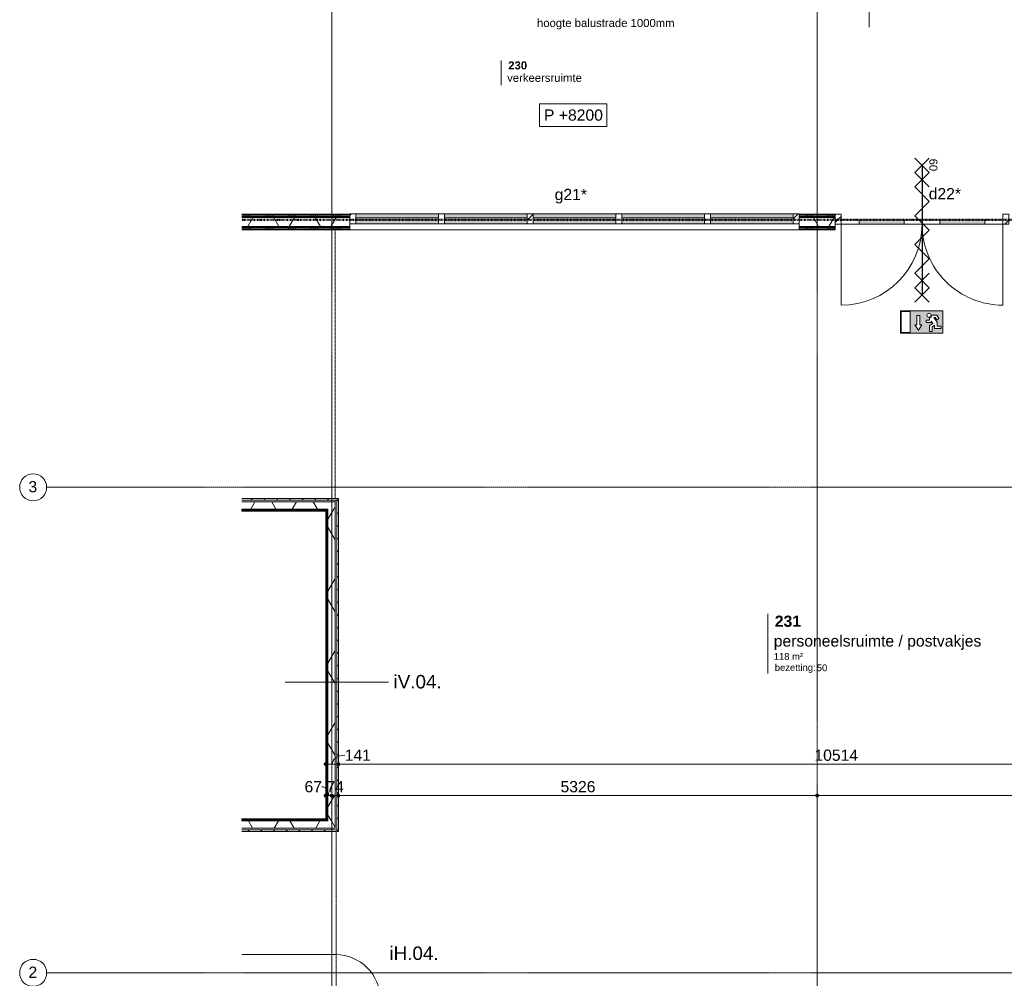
# Model space of a CAD drawing. Header units: millimetres. Extents: x 24475 to 74671, y -6152 to 32037.
# Tile 9 of 36: x 25488 to 36442, y 5339 to 16000. Entities that reach past the tile are written whole.
import ezdxf

# ---------------------------------------------------------------- set-up
doc = ezdxf.new("R2010")
doc.units = ezdxf.units.MM
for name, pattern in [('Dash', [6.35, 3.175, -3.175]), ('Dash dot', [15.875, 6.35, -4.7625, 0, -4.7625]), ('stramien', [22.225, 12.7, -3.175, 3.175, -3.175])]:
    doc.linetypes.add(name, pattern=pattern)
doc.layers.add('00_Algemeen', color=7, linetype='Continuous', lineweight=9, true_color=0x00a600)
for name, color, linetype, lineweight in [('00_Algemeen-50', 7, 'Continuous', 9), ('22_Metselwerk', 7, 'Continuous', 18), ('30_Kozijnen-ramen-deuren', 7, 'Continuous', 9)]:
    doc.layers.add(name, color=color, linetype=linetype, lineweight=lineweight)
doc.styles.add('Arial', font='arial.ttf', dxfattribs={"height": 150})
doc.styles.add('Arial_1', font='arial.ttf', dxfattribs={"height": 125})
doc.styles.add('Arial_4', font='arial.ttf', dxfattribs={"height": 1.5})
doc.styles.add('Arial_5', font='arial.ttf', dxfattribs={"height": 75})
doc.styles.add('Arial_7', font='arial.ttf', dxfattribs={"height": 90})
doc.styles.add('Arial_B', font='arialbd.ttf', dxfattribs={"height": 125})
doc.styles.add('Arial_B_1', font='arialbd.ttf', dxfattribs={"height": 90})
doc.dimstyles.new('00_AEE_maatvoering_2_5mm', dxfattribs={"dimscale": 304.8, "dimtxt": 127.532425, "dimasz": 0.459318, "dimexe": 0.246063, "dimexo": 0.0625, "dimgap": 0, "dimtad": 1, "dimdec": 0, "dimzin": 0, "dimdsep": 46, "dimtxsty": 'Arial_1', "dimblk1": 'DOTSMALL', "dimblk2": 'DOTSMALL', "dimsah": 1, "dimcen": 0.09, "dimdle": 0.246063, "dimazin": 0, "dimtfac": 1, "dimtdec": 4, "dimtix": 1, "dimtmove": 0, "dimatfit": 3, "dimfxl": 0.246063, "dimfxlon": 1, "dimtvp": 1, "dimtolj": 1, "dimtzin": 0, "dimarcsym": 2})
doc.dimstyles.new('00_AEE_maatvoering_2_5mm_1', dxfattribs={"dimscale": 304.8, "dimtxt": 127.532425, "dimasz": 0.459318, "dimexe": 0.246063, "dimexo": 0.0625, "dimgap": 0, "dimtad": 1, "dimdec": 0, "dimzin": 0, "dimdsep": 46, "dimtxsty": 'Arial_1', "dimblk1": 'DOTSMALL', "dimblk2": 'DOTSMALL', "dimsah": 1, "dimcen": 0.09, "dimdle": 0.246063, "dimazin": 0, "dimtfac": 1, "dimtdec": 4, "dimtix": 1, "dimtmove": 1, "dimatfit": 3, "dimfxl": 0.246063, "dimfxlon": 1, "dimtvp": 1, "dimtolj": 1, "dimtzin": 0, "dimarcsym": 2})
doc.dimstyles.new('00_AEE_maatvoering_2_5mm_2', dxfattribs={"dimscale": 304.8, "dimtxt": 127.532425, "dimasz": 0.459318, "dimexe": 0.246063, "dimexo": 0.0625, "dimgap": 0, "dimtad": 1, "dimdec": 0, "dimzin": 0, "dimdsep": 46, "dimtxsty": 'Arial_1', "dimblk1": 'DOTSMALL', "dimblk2": 'DOTSMALL', "dimsah": 1, "dimcen": 0.09, "dimdle": 0.246063, "dimazin": 0, "dimtfac": 1, "dimtdec": 4, "dimtix": 1, "dimtmove": 2, "dimatfit": 3, "dimfxl": 0.246063, "dimfxlon": 1, "dimtvp": 1, "dimtolj": 1, "dimtzin": 0, "dimarcsym": 2})
pattern_1 = [(270, (24459.95, 10638), (250, 9e-13), []), (270, (24434.95, 10638), (250, 9e-13), []), (270, (24409.95, 10638), (250, 9e-13), []), (270, (24384.95, 10638), (250, 9e-13), [])]
pattern_2 = [(60, (-3440.02, 0), (-346.41, 200), []), (120, (-3440.02, 0), (-346.41, -200), [])]
pattern_3 = [(180, (28997.93, 8923.75), (-6e-13, -250), []), (180, (28997.93, 8948.75), (-6e-13, -250), []), (180, (28997.93, 8973.75), (-6e-13, -250), []), (180, (28997.93, 8998.75), (-6e-13, -250), [])]
pattern_4 = [(90, (28978.73, 13662.5), (-250, -9e-13), []), (90, (29003.73, 13662.5), (-250, -9e-13), []), (90, (29028.73, 13662.5), (-250, -9e-13), []), (90, (29053.73, 13662.5), (-250, -9e-13), [])]
pattern_5 = [(90, (26410.2, 7009.5), (-250, -8e-13), []), (90, (26435.2, 7009.5), (-250, -8e-13), []), (90, (26460.2, 7009.5), (-250, -8e-13), []), (90, (26485.2, 7009.5), (-250, -8e-13), [])]

# ---------------------------------------------------------------- blocks, each defined once
blk = doc.blocks.new('32_AEE_VO_FIX_Binnendeuren - DD_1800x2600_glasdeuren meranti negge 63-8441723-02 tweede verdieping - D')
at = {"layer": '30_Kozijnen-ramen-deuren', "true_color": 0xc0c0c0}
h = blk.add_hatch(dxfattribs=at)
h.set_pattern_fill('FP_53', color=9, style=0, pattern_type=2)
h.set_pattern_definition([(225, (38967, 13750), (106.066, -106.066), [])])
h.paths.add_polyline_path([(-967, 25), (-967, -89), (-900, -89), (-900, 25)])
h.paths.add_polyline_path([(967, 25), (900, 25), (900, -89), (967, -89), (967, -50)])
at = {"layer": '30_Kozijnen-ramen-deuren', "true_color": 0xbfbfbf}
for points in [[(-700, 25), (-700, -25), (-200, -25), (-200, 25)], [(200, 25), (200, -25), (700, -25), (700, 25)]]:
    blk.add_hatch(color=9, dxfattribs=at).paths.add_polyline_path(points)
at = {"layer": '30_Kozijnen-ramen-deuren'}
for p, q in [((-900, 25), (-967, 25)), ((-967, 25), (-967, -89)), ((-700, 25), (-900, 25)), ((-900, 25), (-900, -25)), ((-900, -89), (-900, 25)), ((-200, 25), (-700, 25)), ((-700, -25), (-700, 25)), ((0, 25), (-200, 25)), ((-200, 25), (-200, -25)), ((0, 25), (200, 25)), ((0, -25), (0, 25)), ((0, -25), (0, 25)), ((200, 25), (700, 25)), ((200, 25), (200, -25)), ((700, 25), (900, 25)), ((700, -25), (700, 25)), ((900, 25), (900, -25)), ((900, 25), (900, -89)), ((967, 25), (900, 25)), ((-967, -89), (-900, -89)), ((-900, -25), (-700, -25)), ((-700, -25), (-200, -25)), ((-200, -25), (0, -25)), ((200, -25), (0, -25)), ((700, -25), (200, -25)), ((900, -25), (700, -25)), ((900, -89), (967, -89)), ((967, -89), (967, -88))]:
    blk.add_line(p, q, dxfattribs=at)
blk = doc.blocks.new('System Panel - 32_AEE_glas-V45-02 tweede verdieping - D')
at = {"layer": '30_Kozijnen-ramen-deuren'}
for p, q in [((459.8, 12.5), (-459.8, 12.5)), ((-459.8, 12.5), (-459.8, -12.5)), ((459.8, -12.5), (459.8, 12.5)), ((-459.8, -12.5), (459.8, -12.5))]:
    blk.add_line(p, q, dxfattribs=at)
blk = doc.blocks.new('Rectangular Mullion - 31_AEE_meranti_BxD_67x114mm-5903752-02 tweede verdieping - D')
at = {"layer": '30_Kozijnen-ramen-deuren', "true_color": 0xc5c7c4}
h = blk.add_hatch(color=9, dxfattribs=at)
h.paths.add_polyline_path([(33587, 13728), (33587, 13773), (32667, 13773), (32667, 13728)])
h.paths.add_polyline_path([(33587, 13798), (33587, 13842), (32667, 13842), (32667, 13798)])
at = {"layer": '30_Kozijnen-ramen-deuren'}
for p, q in [((33587, 13842), (32667, 13842)), ((33587, 13728), (32667, 13728))]:
    blk.add_line(p, q, dxfattribs=at)
blk = doc.blocks.new('Rectangular Mullion - 31_AEE_meranti_BxD_67x114mm-5903757-02 tweede verdieping - D')
at = {"layer": '30_Kozijnen-ramen-deuren', "true_color": 0xc0c0c0}
h = blk.add_hatch(dxfattribs=at)
h.set_pattern_fill('FP_146', color=9, style=0, pattern_type=2)
h.set_pattern_definition([(315, (-37600, 13785), (106.066, 106.066), [])])
h.paths.add_polyline_path([(0, 57), (0, -57), (-67, -57), (-67, 57)])
at = {"layer": '30_Kozijnen-ramen-deuren'}
for p, q in [((-67, 57), (0, 57)), ((-67, -57), (-67, 57)), ((0, 57), (0, -57)), ((0, -57), (-67, -57))]:
    blk.add_line(p, q, dxfattribs=at)
blk = doc.blocks.new('Rectangular Mullion - 31_AEE_meranti_BxD_67x114mm-5903758-02 tweede verdieping - D')
at = {"layer": '30_Kozijnen-ramen-deuren', "true_color": 0xc0c0c0}
h = blk.add_hatch(dxfattribs=at)
h.set_pattern_fill('FP_147', color=9, style=0, pattern_type=2)
h.set_pattern_definition([(225, (32600, 13785), (106.066, -106.066), [])])
h.paths.add_polyline_path([(-67, 57), (-67, -57), (0, -57), (0, 57)])
at = {"layer": '30_Kozijnen-ramen-deuren'}
for p, q in [((0, 57), (-67, 57)), ((-67, 57), (-67, -57)), ((0, -57), (0, 57)), ((-67, -57), (0, -57))]:
    blk.add_line(p, q, dxfattribs=at)
blk = doc.blocks.new('Rectangular Mullion - 31_AEE_meranti_BxD_67x114mm-5903754-02 tweede verdieping - D')
at = {"layer": '30_Kozijnen-ramen-deuren', "true_color": 0xc5c7c4}
h = blk.add_hatch(color=9, dxfattribs=at)
h.paths.add_polyline_path([(34573, 13728), (34573, 13773), (33654, 13773), (33654, 13728), (34048, 13728)])
h.paths.add_polyline_path([(34048, 13798), (34573, 13798), (34573, 13842), (33654, 13842), (33654, 13798)])
at = {"layer": '30_Kozijnen-ramen-deuren'}
for p, q in [((34573, 13842), (33654, 13842)), ((34573, 13728), (33654, 13728))]:
    blk.add_line(p, q, dxfattribs=at)
blk = doc.blocks.new('Rectangular Mullion - 31_AEE_meranti_BxD_67x114mm-5903755-02 tweede verdieping - D')
at = {"layer": '30_Kozijnen-ramen-deuren'}
for p, q in [((-33.5, 57), (33.5, 57)), ((-33.5, -57), (-33.5, 57)), ((33.5, 57), (33.5, -57)), ((33.5, -57), (-33.5, -57))]:
    blk.add_line(p, q, dxfattribs=at)
blk = doc.blocks.new('Rectangular Mullion - 31_AEE_meranti_BxD_67x114mm-V63-02 tweede verdieping - D')
at = {"layer": '30_Kozijnen-ramen-deuren', "true_color": 0xc0c0c0}
h = blk.add_hatch(dxfattribs=at)
h.set_pattern_fill('FP_148', color=9, style=0, pattern_type=2)
h.set_pattern_definition([(315, (-34606.7, 13785), (106.066, 106.066), [])])
h.paths.add_polyline_path([(33.5, 57), (33.5, -57), (-33.5, -57), (-33.5, 57)])
at = {"layer": '30_Kozijnen-ramen-deuren'}
for p, q in [((-33.5, 57), (33.5, 57)), ((-33.5, -57), (-33.5, 57)), ((33.5, 57), (33.5, -57)), ((33.5, -57), (-33.5, -57))]:
    blk.add_line(p, q, dxfattribs=at)
blk = doc.blocks.new('Rectangular Mullion - 31_AEE_meranti_BxD_67x114mm-V64-02 tweede verdieping - D')
at = {"layer": '30_Kozijnen-ramen-deuren', "true_color": 0xc0c0c0}
h = blk.add_hatch(dxfattribs=at)
h.set_pattern_fill('FP_149', color=9, style=0, pattern_type=2)
h.set_pattern_definition([(315, (-35593.3, 13785), (106.066, 106.066), [])])
h.paths.add_polyline_path([(33.5, 57), (33.5, -57), (-33.5, -57), (-33.5, 57)])
at = {"layer": '30_Kozijnen-ramen-deuren'}
for p, q in [((-33.5, 57), (33.5, 57)), ((-33.5, -57), (-33.5, 57)), ((33.5, 57), (33.5, -57)), ((33.5, -57), (-33.5, -57))]:
    blk.add_line(p, q, dxfattribs=at)
blk = doc.blocks.new('Rectangular Mullion - 31_AEE_meranti_BxD_67x114mm-V65-02 tweede verdieping - D')
at = {"layer": '30_Kozijnen-ramen-deuren', "true_color": 0xc5c7c4}
h = blk.add_hatch(color=9, dxfattribs=at)
h.paths.add_polyline_path([(37533, 13728), (37533, 13773), (36613, 13773), (36613, 13728), (36695, 13728)])
h.paths.add_polyline_path([(36695, 13798), (37533, 13798), (37533, 13842), (36613, 13842), (36613, 13798)])
at = {"layer": '30_Kozijnen-ramen-deuren'}
for p, q in [((37533, 13842), (36613, 13842)), ((37533, 13728), (36613, 13728))]:
    blk.add_line(p, q, dxfattribs=at)
blk = doc.blocks.new('Rectangular Mullion - 31_AEE_meranti_BxD_67x114mm-V66-02 tweede verdieping - D')
at = {"layer": '30_Kozijnen-ramen-deuren'}
for p, q in [((-33.5, 57), (33.5, 57)), ((-33.5, -57), (-33.5, 57)), ((33.5, 57), (33.5, -57)), ((33.5, -57), (-33.5, -57))]:
    blk.add_line(p, q, dxfattribs=at)
blk = doc.blocks.new('30_AEE_VO_draairichting - 30_AEE_VO_draairichting-8193441-02 tweede verdieping - D')
at = {"layer": '30_Kozijnen-ramen-deuren'}
blk.add_line((-450, 900), (-450, 0), dxfattribs=at)
blk.add_arc((-450, 0), 900, 360, 90, dxfattribs=at)
blk = doc.blocks.new('30_AEE_VO_draairichting - 30_AEE_VO_draairichting-8193446-02 tweede verdieping - D')
at = {"layer": '30_Kozijnen-ramen-deuren'}
blk.add_line((-450, -900), (-450, 0), dxfattribs=at)
blk.add_arc((-450, 0), 900, 270, 0, dxfattribs=at)
blk = doc.blocks.new('00_AEE_detailaanduiding cirkel - rond_1000mm-4594749-02 tweede verdieping - D')
at = {"layer": '00_Algemeen', "color": 7}
for p, q in [((-538, 500), (504, 500)), ((-1037, -1), (-1037, 1)), ((504, -500), (-538, -500))]:
    blk.add_line(p, q, dxfattribs=at)
for centre, start, end in [((-538, 1), 90, 180), ((-538, -1), 180, 270)]:
    blk.add_arc(centre, 499, start, end, dxfattribs=at)
blk = doc.blocks.new('00_AEE_detailaanduiding lijn - 1000mm 90 graden-4831957-02 tweede verdieping - D')
at = {"layer": '00_Algemeen', "color": 7}
for p, q in [((0, 575), (0, -575)), ((-500, 1), (-500, -1)), ((500, -1), (500, 1))]:
    blk.add_line(p, q, dxfattribs=at)
blk = doc.blocks.new('00_AEE_detailaanduiding lijn - 1000mm 0 graden-5220155-02 tweede verdieping - D')
at = {"layer": '00_Algemeen', "color": 7}
for p, q in [((0, 575), (0, -575)), ((-500, 1), (-500, -1)), ((500, -1), (500, 1))]:
    blk.add_line(p, q, dxfattribs=at)
blk = doc.blocks.new('Grid - 3 mm-485849-02 tweede verdieping - D')
at = {"layer": '00_Algemeen', "color": 7}
blk.add_circle((0, 0), 3, dxfattribs=at)
blk = doc.blocks.new('00_AEE_tag_ruimte_groot_2192_zonder PVE - Naam nummer oppervlak bezettingsgraad-5019603-02 tweede verdieping - D')
at = {"layer": '00_Algemeen', "color": 7}
for p, q in [((-8.06, 7.73), (-8.06, 3.23)), ((-8.06, 3.23), (-8.06, 0.65)), ((-8.06, 0.65), (-8.06, -2.44)), ((-8.06, -2.44), (-8.06, -5.54))]:
    blk.add_line(p, q, dxfattribs=at)
at = {"layer": '00_Algemeen', "color": 8, "true_color": 0x808080, "insert": (-6.49, -3.42), "char_height": 1.5, "width": 10.8228, "attachment_point": 1, "style": 'Arial_4'}
blk.add_mtext('bezetting:', dxfattribs=at)
blk = doc.blocks.new('00_AEE_tag_ruimte_klein - Naam _ nummer-752176-02 tweede verdieping - D')
at = {"layer": '00_Algemeen', "color": 7}
for p, q in [((-8.06, 7.17), (-8.06, 4.25)), ((-8.06, 4.47), (-8.06, 1.72))]:
    blk.add_line(p, q, dxfattribs=at)
blk = doc.blocks.new('Spot Elevations - 23_AEE_vloerniveau-428771-02 tweede verdieping - D')
at = {"layer": '00_Algemeen', "color": 7}
for p, q in [((-12.54, 4.08), (-12.54, 9.08)), ((-12.54, 9.08), (2.46, 9.08)), ((2.46, 9.08), (2.46, 4.08)), ((2.46, 4.08), (-12.54, 4.08))]:
    blk.add_line(p, q, dxfattribs=at)
blk = doc.blocks.new('DIMBLOCK15-02 tweede verdieping - D')
at = {"layer": '00_Algemeen-50', "transparency": 16777216}
h = blk.add_hatch(color=256, dxfattribs=at)
edge = h.paths.add_edge_path()
edge.add_arc((28893, 7721), 17.5, 0, 360)
h = blk.add_hatch(color=256, dxfattribs=at)
edge = h.paths.add_edge_path()
edge.add_arc((29034, 7721), 17.5, 0, 360)
for p, q in [((28893, 7721), (28893, 7796)), ((29034, 7721), (29034, 7796)), ((28893, 7721), (29034, 7721)), ((28893, 7721), (28893, 7646)), ((29034, 7721), (29034, 7646))]:
    blk.add_line(p, q, dxfattribs=at)
for centre in [(28893, 7721), (29034, 7721)]:
    blk.add_circle(centre, 17.5, dxfattribs=at)
blk.add_ellipse((29104, 7721), major_axis=(140, 0), ratio=0.700126, start_param=1.570796, end_param=3.141593, dxfattribs=at)
at = {"layer": '00_Algemeen-50', "color": 0, "transparency": 16777216, "insert": (29104, 7883), "char_height": 125, "width": 346.1, "attachment_point": 1, "line_spacing_factor": 0.941778, "style": 'Arial_1'}
blk.add_mtext('141', dxfattribs=at)
blk = doc.blocks.new('_DotSmall')
at = {"color": 0, "linetype": 'ByBlock', "const_width": 0.5}
blk.add_lwpolyline([(-0.0625, 0, 1), (0.0625, 0, 1)], format="xyb", close=True, dxfattribs=at)
blk = doc.blocks.new('DIMBLOCK16-02 tweede verdieping - D')
at = {"layer": '00_Algemeen-50', "transparency": 16777216}
h = blk.add_hatch(color=256, dxfattribs=at)
edge = h.paths.add_edge_path()
edge.add_arc((29034, 7721), 17.5, 0, 360)
h = blk.add_hatch(color=256, dxfattribs=at)
edge = h.paths.add_edge_path()
edge.add_arc((39547, 7721), 17.5, 0, 360)
for p, q in [((29034, 7721), (29034, 7796)), ((39547, 7721), (39547, 7796)), ((29034, 7721), (39547, 7721)), ((29034, 7721), (29034, 7646)), ((39547, 7721), (39547, 7646))]:
    blk.add_line(p, q, dxfattribs=at)
for centre in [(29034, 7721), (39547, 7721)]:
    blk.add_circle(centre, 17.5, dxfattribs=at)
at = {"layer": '00_Algemeen-50', "color": 0, "transparency": 16777216, "insert": (34330, 7883), "char_height": 125, "width": 576.84, "attachment_point": 1, "line_spacing_factor": 0.941778, "style": 'Arial_1'}
blk.add_mtext('10514', dxfattribs=at)
blk = doc.blocks.new('00_AEE_Nooduitgang - Nooduitgang grijs_dwg_NooduitgangOmlaag-5367716-02 tweede verdieping - D')
at = {"layer": '00_Algemeen', "true_color": 0x999999}
h = blk.add_hatch(color=253, dxfattribs=at)
h.paths.add_polyline_path([(89.5, 7.2), (89.5, 203), (7.2, 203), (7.2, 7.2)])
h.paths.add_polyline_path([(181.9, 77.7), (181.9, 165.5), (167.9, 165.5), (153.9, 165.5), (153.9, 77.8), (135.4, 77.8), (167.9, 29.7), (200.3, 77.7)])
edge = h.paths.add_edge_path()
edge.add_arc((266.8, 168.3), 19.1, 315, 495)
edge.add_arc((266.8, 168.3), 19.1, 135, 315)
edge = h.paths.add_edge_path()
edge.add_line((240.5, 122.1), (240.5, 101.7))
edge.add_line((240.5, 101.7), (288.2, 101.7))
edge.add_line((288.2, 101.7), (288.2, 113.7))
edge.add_line((288.2, 113.7), (302.8, 92.2))
edge.add_line((302.8, 92.2), (273, 71.3))
edge.add_line((273, 71.3), (273, 15.1))
edge.add_line((273, 15.1), (295.3, 15.1))
edge.add_line((295.3, 15.1), (295.3, 60))
edge.add_line((295.3, 60), (318.2, 76.1))
edge.add_line((318.2, 76.1), (319.6, 76.1))
edge.add_line((319.6, 76.1), (319.6, 44.9))
edge.add_line((319.6, 44.9), (381.3, 44.9))
edge.add_line((381.3, 44.9), (381.3, 67.2))
edge.add_line((381.3, 67.2), (341.9, 67.2))
edge.add_line((341.9, 67.2), (341.9, 103.8))
edge.add_line((341.9, 103.8), (312.3, 147.6))
edge.add_line((312.3, 147.6), (326, 147.6))
edge.add_line((326, 147.6), (340.7, 125.8))
edge.add_line((340.7, 125.8), (360.1, 138.9))
edge.add_line((360.1, 138.9), (340.7, 167.7))
edge.add_line((340.7, 167.7), (290.6, 167.7))
edge.add_arc((266.8, 168.3), 23.9, 285.0619, 358.38949, ccw=False)
edge.add_line((273, 145.3), (273, 122.1))
edge.add_line((273, 122.1), (240.5, 122.1))
h.paths.add_polyline_path([(0, 210.1), (396.4, 210.1), (396.4, 0), (0, 0)])
at = {"layer": '00_Algemeen', "color": 253, "true_color": 0x999999}
blk.add_line((319.6, 76.1), (318.2, 76.1), dxfattribs=at)
at = {"layer": '00_Algemeen', "color": 253, "true_color": 0x999999, "flags": 128}
for points in [[(0, 210.1), (0, 0), (396.4, 0), (396.4, 210.1)], [(89.5, 7.2), (89.5, 203), (7.2, 203), (7.2, 7.2)], [(200.3, 77.7), (181.9, 77.7), (181.9, 165.5), (167.9, 165.5), (153.9, 165.5), (153.9, 77.8), (135.4, 77.8), (167.9, 29.7)]]:
    blk.add_lwpolyline(points, close=True, dxfattribs=at)
for points in [[(240.5, 118.1), (240.5, 101.7), (240.5, 122.1), (273, 122.1), (273, 145.3)], [(288.2, 113.7), (288.2, 101.7), (240.5, 101.7)], [(290.6, 167.7), (340.7, 167.7), (360.1, 138.9), (340.7, 125.8), (326, 147.6), (312.3, 147.6), (341.9, 103.8), (341.9, 67.2), (381.3, 67.2), (381.3, 44.9), (319.6, 44.9), (319.6, 77), (295.3, 60), (295.3, 15.1), (273, 15.1), (273, 71.3), (302.8, 92.2), (288.2, 113.7)]]:
    blk.add_lwpolyline(points, dxfattribs=at)
at = {"layer": '00_Algemeen', "color": 253, "true_color": 0x999999}
blk.add_circle((266.8, 168.3), 19.1, dxfattribs=at)
blk.add_arc((266.8, 168.3), 23.9, 285.0619, 358.38949, dxfattribs=at)
blk = doc.blocks.new('00_AEE_Nooduitgang - Nooduitgang grijs_dwg-5367715-02 tweede verdieping - D')
blk.add_blockref('00_AEE_Nooduitgang - Nooduitgang grijs_dwg_NooduitgangOmlaag-5367716-02 tweede verdieping - D', (0, 0))
blk = doc.blocks.new('00_AEE_Nooduitgang - 00_AEE_Nooduitgang-5365373-02 tweede verdieping - D')
at = {"xscale": 0.0237957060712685, "yscale": 0.0237957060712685, "zscale": 0.0237957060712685}
blk.add_blockref('00_AEE_Nooduitgang - Nooduitgang grijs_dwg-5367715-02 tweede verdieping - D', (-4.72, 0), dxfattribs=at)
blk = doc.blocks.new('DIMBLOCK71-02 tweede verdieping - D')
at = {"layer": '00_Algemeen-50', "transparency": 16777216}
h = blk.add_hatch(color=256, dxfattribs=at)
edge = h.paths.add_edge_path()
edge.add_arc((28893, 7371), 17.5, 0, 360)
h = blk.add_hatch(color=256, dxfattribs=at)
edge = h.paths.add_edge_path()
edge.add_arc((28960, 7371), 17.5, 0, 360)
for p, q in [((28893, 7371), (28893, 7446)), ((28893, 7371), (28960, 7371)), ((28893, 7371), (28893, 7296)), ((28960, 7371), (28960, 7446)), ((28960, 7371), (28960, 7296))]:
    blk.add_line(p, q, dxfattribs=at)
for centre in [(28893, 7371), (28960, 7371)]:
    blk.add_circle(centre, 17.5, dxfattribs=at)
blk.add_ellipse((28849, 7371), major_axis=(0, 98.1), ratio=0.788571, start_param=4.712389, end_param=6.283185, dxfattribs=at)
at = {"layer": '00_Algemeen-50', "color": 0, "transparency": 16777216, "insert": (28657, 7533), "char_height": 125, "width": 230.74, "attachment_point": 1, "line_spacing_factor": 0.941778, "style": 'Arial_1'}
blk.add_mtext('67', dxfattribs=at)
blk = doc.blocks.new('DIMBLOCK72-02 tweede verdieping - D')
at = {"layer": '00_Algemeen-50', "transparency": 16777216}
h = blk.add_hatch(color=256, dxfattribs=at)
edge = h.paths.add_edge_path()
edge.add_arc((28960, 7371), 17.5, 0, 360)
h = blk.add_hatch(color=256, dxfattribs=at)
edge = h.paths.add_edge_path()
edge.add_arc((29034, 7371), 17.5, 0, 360)
for p, q in [((28960, 7371), (28960, 7446)), ((28960, 7371), (29034, 7371)), ((28960, 7371), (28960, 7296)), ((29034, 7371), (29034, 7446)), ((29034, 7371), (29034, 7296))]:
    blk.add_line(p, q, dxfattribs=at)
for centre in [(28960, 7371), (29034, 7371)]:
    blk.add_circle(centre, 17.5, dxfattribs=at)
at = {"layer": '00_Algemeen-50', "color": 0, "transparency": 16777216, "insert": (28901, 7533), "char_height": 125, "width": 230.74, "attachment_point": 1, "line_spacing_factor": 0.941778, "style": 'Arial_1'}
blk.add_mtext('74', dxfattribs=at)
blk = doc.blocks.new('DIMBLOCK73-02 tweede verdieping - D')
at = {"layer": '00_Algemeen-50', "transparency": 16777216}
h = blk.add_hatch(color=256, dxfattribs=at)
edge = h.paths.add_edge_path()
edge.add_arc((29034, 7371), 17.5, 0, 360)
h = blk.add_hatch(color=256, dxfattribs=at)
edge = h.paths.add_edge_path()
edge.add_arc((34360, 7371), 17.5, 0, 360)
for p, q in [((29034, 7371), (29034, 7446)), ((29034, 7371), (34360, 7371)), ((29034, 7371), (29034, 7296)), ((34360, 7371), (34360, 7446)), ((34360, 7371), (34360, 7296))]:
    blk.add_line(p, q, dxfattribs=at)
for centre in [(29034, 7371), (34360, 7371)]:
    blk.add_circle(centre, 17.5, dxfattribs=at)
at = {"layer": '00_Algemeen-50', "color": 0, "transparency": 16777216, "insert": (31505, 7533), "char_height": 125, "width": 461.47, "attachment_point": 1, "line_spacing_factor": 0.941778, "style": 'Arial_1'}
blk.add_mtext('5326', dxfattribs=at)
blk = doc.blocks.new('DIMBLOCK74-02 tweede verdieping - D')
at = {"layer": '00_Algemeen-50', "transparency": 16777216}
h = blk.add_hatch(color=256, dxfattribs=at)
edge = h.paths.add_edge_path()
edge.add_arc((34360, 7371), 17.5, 0, 360)
h = blk.add_hatch(color=256, dxfattribs=at)
edge = h.paths.add_edge_path()
edge.add_arc((39547, 7371), 17.5, 0, 360)
for p, q in [((34360, 7371), (34360, 7446)), ((34360, 7371), (39547, 7371)), ((34360, 7371), (34360, 7296)), ((39547, 7371), (39547, 7446)), ((39547, 7371), (39547, 7296))]:
    blk.add_line(p, q, dxfattribs=at)
for centre in [(34360, 7371), (39547, 7371)]:
    blk.add_circle(centre, 17.5, dxfattribs=at)
at = {"layer": '00_Algemeen-50', "color": 0, "transparency": 16777216, "insert": (36761, 7533), "char_height": 125, "width": 461.47, "attachment_point": 1, "line_spacing_factor": 0.941778, "style": 'Arial_1'}
blk.add_mtext('5187', dxfattribs=at)

msp = doc.modelspace()

# ---------------------------------------------------------------- hatches: boundary and pattern name
at = {"layer": '22_Metselwerk', "lineweight": 9}
h = msp.add_hatch(dxfattribs=at)
h.set_pattern_fill('FP_91', color=256, angle=90, style=0, pattern_type=2)
h.set_pattern_definition(pattern_4)
h.paths.add_polyline_path([(39547.5, 13825), (39547.5, 13837.5), (39462, 13837.5), (39462, 13825)])
h.paths.add_polyline_path([(34560, 13825), (34560, 13837.5), (34160, 13837.5), (34160, 13825)])
h.paths.add_polyline_path([(29160, 13825), (29160, 13837.5), (27960.1, 13837.5), (27960.1, 13825)])
h = msp.add_hatch(dxfattribs=at)
h.set_pattern_fill('FP_91', color=256, angle=90, style=0, pattern_type=2)
h.set_pattern_definition(pattern_4)
h.paths.add_polyline_path([(39547.5, 13812.5), (39547.5, 13825), (39462, 13825), (39462, 13812.5)])
h.paths.add_polyline_path([(34160, 13812.5), (34560, 13812.5), (34560, 13825), (34160, 13825)])
h.paths.add_polyline_path([(29160, 13812.5), (29160, 13825), (27960.1, 13825), (27960.1, 13812.5)])
h = msp.add_hatch(dxfattribs=at)
h.set_pattern_fill('FP_91', color=256, angle=90, style=0, pattern_type=2)
h.set_pattern_definition(pattern_4)
h.paths.add_polyline_path([(39547.5, 13800), (39547.5, 13812.5), (39462, 13812.5), (39462, 13800)])
h.paths.add_polyline_path([(34560, 13800), (34560, 13812.5), (34160, 13812.5), (34160, 13800)])
h.paths.add_polyline_path([(29160, 13800), (29160, 13812.5), (27960.1, 13812.5), (27960.1, 13800)])
h = msp.add_hatch(dxfattribs=at)
h.set_pattern_fill('FP_11', color=256, angle=60, style=0, pattern_type=2)
h.set_pattern_definition(pattern_2)
h.paths.add_polyline_path([(39547.5, 13700), (39572.5, 13700), (39572.5, 13800), (39462, 13800), (39462, 13700), (39543.5, 13700)])
h.paths.add_polyline_path([(34560, 13700), (34560, 13800), (34160, 13800), (34160, 13700)])
h.paths.add_polyline_path([(29160, 13700), (29160, 13800), (27960.1, 13800), (27960.1, 13700)])
h = msp.add_hatch(dxfattribs=at)
h.set_pattern_fill('FP_91', color=256, angle=90, style=0, pattern_type=2)
h.set_pattern_definition(pattern_4)
h.paths.add_polyline_path([(39543.5, 13687.5), (39560, 13687.5), (39560, 13700), (39462, 13700), (39462, 13687.5)])
h.paths.add_polyline_path([(34560, 13687.5), (34560, 13700), (34160, 13700), (34160, 13687.5)])
h.paths.add_polyline_path([(29160, 13687.5), (29160, 13700), (27960.1, 13700), (27960.1, 13687.5)])
h = msp.add_hatch(dxfattribs=at)
h.set_pattern_fill('FP_91', color=256, angle=90, style=0, pattern_type=2)
h.set_pattern_definition(pattern_4)
h.paths.add_polyline_path([(39462, 13675), (39547.5, 13675), (39547.5, 13687.5), (39462, 13687.5)])
h.paths.add_polyline_path([(34160, 13675), (34560, 13675), (34560, 13687.5), (34160, 13687.5)])
h.paths.add_polyline_path([(29160, 13675), (29160, 13687.5), (27960.1, 13687.5), (27960.1, 13675)])
h = msp.add_hatch(dxfattribs=at)
h.set_pattern_fill('FP_91', color=256, angle=90, style=0, pattern_type=2)
h.set_pattern_definition(pattern_4)
h.paths.add_polyline_path([(39462, 13662.5), (39547.5, 13662.5), (39547.5, 13675), (39462, 13675)])
h.paths.add_polyline_path([(34560, 13662.5), (34560, 13675), (34160, 13675), (34160, 13662.5)])
h.paths.add_polyline_path([(29160, 13662.5), (29160, 13675), (27960.1, 13675), (27960.1, 13662.5)])
at = {"layer": '22_Metselwerk', "lineweight": 9, "true_color": 0xc0c0c0}
h = msp.add_hatch(dxfattribs=at)
h.set_pattern_fill('FP_107', color=9, angle=45, style=0, pattern_type=2)
h.set_pattern_definition([(45, (24507.45, 10638), (-70.7107, 70.7107), [])])
h.paths.add_polyline_path([(27960.1, 10656), (29015.9, 10656), (29015.9, 10674), (27960.1, 10674), (27960.1, 10671.9)])
at = {"layer": '22_Metselwerk', "lineweight": 9}
h = msp.add_hatch(dxfattribs=at)
h.set_pattern_fill('FP_106', color=256, style=0, pattern_type=2)
h.set_pattern_definition([(0, (24507.454, 10638), (0, 25), [])])
h.paths.add_polyline_path([(28997.9, 10638), (28997.9, 10656), (27960.1, 10656), (27960.1, 10638)])
h = msp.add_hatch(dxfattribs=at)
h.set_pattern_fill('FP_11', color=256, angle=60, style=0, pattern_type=2)
h.set_pattern_definition(pattern_2)
h.paths.add_polyline_path([(28917.9, 10558), (28997.9, 10558), (28997.9, 10638), (27960.1, 10638), (27960.1, 10558)])
h = msp.add_hatch(dxfattribs=at)
h.set_pattern_fill('FP_104', color=256, style=0, pattern_type=2)
h.set_pattern_definition([(270, (28997.93, 8841.75), (25, 2e-15), [])])
h.paths.add_polyline_path([(28997.9, 7009.5), (29015.9, 7009.5), (29015.9, 10656), (28997.9, 10656), (28997.9, 9815.3)])
at = {"layer": '22_Metselwerk', "lineweight": 9, "true_color": 0xc0c0c0}
h = msp.add_hatch(dxfattribs=at)
h.set_pattern_fill('FP_105', color=9, angle=45, style=0, pattern_type=2)
h.set_pattern_definition([(315, (28997.93, 8841.75), (70.7107, 70.7107), [])])
h.paths.add_polyline_path([(29015.9, 6991.5), (29033.9, 6991.5), (29033.9, 10674), (29015.9, 10674), (29015.9, 7009.5)])
at = {"layer": '22_Metselwerk', "lineweight": 9}
h = msp.add_hatch(dxfattribs=at)
h.set_pattern_fill('FP_24', color=256, angle=-270, style=0, pattern_type=2)
h.set_pattern_definition(pattern_1)
h.paths.add_polyline_path([(28905.4, 10545.5), (28917.9, 10545.5), (28917.9, 10558), (27960.1, 10558), (27960.1, 10545.5)])
h = msp.add_hatch(dxfattribs=at)
h.set_pattern_fill('FP_24', color=256, angle=-270, style=0, pattern_type=2)
h.set_pattern_definition(pattern_1)
h.paths.add_polyline_path([(28892.9, 10533), (28905.4, 10533), (28905.4, 10545.5), (27960.1, 10545.5), (27960.1, 10533)])
h = msp.add_hatch(dxfattribs=at)
h.set_pattern_fill('FP_25', color=256, angle=90, style=0, pattern_type=2)
h.set_pattern_definition(pattern_3)
h.paths.add_polyline_path([(28905.4, 7114.5), (28905.4, 10533), (28892.9, 10533), (28892.9, 7114.5)])
h = msp.add_hatch(dxfattribs=at)
h.set_pattern_fill('FP_25', color=256, angle=90, style=0, pattern_type=2)
h.set_pattern_definition(pattern_3)
h.paths.add_polyline_path([(28917.9, 7102), (28917.9, 10545.5), (28905.4, 10545.5), (28905.4, 7102)])
h = msp.add_hatch(dxfattribs=at)
h.set_pattern_fill('FP_11', color=256, angle=60, style=0, pattern_type=2)
h.set_pattern_definition(pattern_2)
h.paths.add_polyline_path([(28917.9, 7089.5), (28997.9, 7089.5), (28997.9, 10558), (28917.9, 10558), (28917.9, 7102)])
h = msp.add_hatch(dxfattribs=at)
h.set_pattern_fill('FP_101', color=256, angle=90, style=0, pattern_type=2)
h.set_pattern_definition(pattern_5)
h.paths.add_polyline_path([(28905.4, 7102), (28905.4, 7114.5), (27960.1, 7114.5), (27960.1, 7102)])
h = msp.add_hatch(dxfattribs=at)
h.set_pattern_fill('FP_101', color=256, angle=90, style=0, pattern_type=2)
h.set_pattern_definition(pattern_5)
h.paths.add_polyline_path([(28917.9, 7089.5), (28917.9, 7102), (27960.1, 7102), (27960.1, 7089.5)])
h = msp.add_hatch(dxfattribs=at)
h.set_pattern_fill('FP_11', color=256, angle=60, style=0, pattern_type=2)
h.set_pattern_definition(pattern_2)
h.paths.add_polyline_path([(28997.9, 7009.5), (28997.9, 7089.5), (27960.1, 7089.5), (27960.1, 7009.5)])
h = msp.add_hatch(dxfattribs=at)
h.set_pattern_fill('FP_103', color=256, style=0, pattern_type=2)
h.set_pattern_definition([(180, (24525.454, 7009.5), (-3e-14, -25), [])])
h.paths.add_polyline_path([(29015.9, 6991.5), (29015.9, 7009.5), (27960.1, 7009.5), (27960.1, 6991.5)])
at = {"layer": '22_Metselwerk', "lineweight": 9, "true_color": 0xc0c0c0}
h = msp.add_hatch(dxfattribs=at)
h.set_pattern_fill('FP_102', color=9, angle=-315, style=0, pattern_type=2)
h.set_pattern_definition([(225, (24525.45, 7009.5), (70.7107, -70.7107), [])])
h.paths.add_polyline_path([(29033.9, 6973.5), (29033.9, 6991.5), (27960.1, 6991.5), (27960.1, 6973.5)])

# ---------------------------------------------------------------- linework, layer by layer
at = {"layer": '00_Algemeen', "color": 150, "linetype": 'stramien', "true_color": 0x0080ff}
for p, q in [((28959.9, -4950.1), (28959.9, 31736.6)), ((34360, -4950.1), (34360, 31736.6)), ((74371.4, 10800), (25788, 10800)), ((74371.4, 5400), (25788, 5400))]:
    msp.add_line(p, q, dxfattribs=at)
at = {"layer": '00_Algemeen', "color": 96, "lineweight": 25, "true_color": 0x008000}
for p, q in [((35447, 14299.8), (35607, 14459.8)), ((35447, 14459.8), (35607, 14299.8)), ((35527, 14379.8), (35527, 12939.8)), ((35447, 14139.8), (35607, 14299.8)), ((35447, 14299.8), (35607, 14139.8)), ((35607, 13979.8), (35447, 14139.8)), ((35447, 13819.8), (35607, 13979.8)), ((35607, 13659.8), (35447, 13819.8)), ((35447, 13499.8), (35607, 13659.8)), ((35607, 13339.8), (35447, 13499.8)), ((35447, 13179.8), (35607, 13339.8)), ((35607, 13019.8), (35447, 13179.8)), ((35447, 13019.8), (35607, 13179.8)), ((35447, 12859.8), (35607, 13019.8)), ((35447, 13019.8), (35607, 12859.8))]:
    msp.add_line(p, q, dxfattribs=at)
at = {"layer": '00_Algemeen', "color": 96, "linetype": 'Dash dot', "lineweight": 50, "true_color": 0x008000}
msp.add_line((39590, 13775), (27960.1, 13775), dxfattribs=at)
at = {"layer": '00_Algemeen', "color": 7, "linetype": 'Dash'}
for p, q in [((28997.5, 10674), (28997.5, 13662.5)), ((29010, 5238.5), (29010, 6973.5))]:
    msp.add_line(p, q, dxfattribs=at)
at = {"layer": '22_Metselwerk', "lineweight": 9}
for p, q in [((29160, 13837.5), (27960.1, 13837.5)), ((27960.1, 13825), (29160, 13825)), ((27960.1, 13812.5), (29160, 13812.5)), ((29160, 13800), (29160, 13837.5)), ((34560, 13837.5), (34160, 13837.5)), ((34160, 13837.5), (34160, 13800)), ((34160, 13825), (34560, 13825)), ((34160, 13812.5), (34560, 13812.5)), ((34560, 13800), (34560, 13837.5)), ((29160, 13662.5), (29160, 13700)), ((34160, 13700), (34160, 13662.5)), ((34560, 13662.5), (34560, 13700)), ((27960.1, 13687.5), (29160, 13687.5)), ((27960.1, 13675), (29160, 13675)), ((34560, 13662.5), (27960.1, 13662.5)), ((34160, 13687.5), (34560, 13687.5)), ((34160, 13675), (34560, 13675)), ((29015.9, 10656), (27960.1, 10656)), ((29015.9, 6991.5), (29015.9, 10656)), ((28917.9, 10558), (27960.1, 10558)), ((27960.1, 10533), (28892.9, 10533)), ((28892.9, 10533), (28892.9, 7114.5)), ((28917.9, 7089.5), (28917.9, 10558)), ((28892.9, 7114.5), (27960.1, 7114.5)), ((28917.9, 7089.5), (27960.1, 7089.5)), ((27960.1, 7009.5), (28997.9, 7009.5)), ((29015.9, 6991.5), (27960.1, 6991.5))]:
    msp.add_line(p, q, dxfattribs=at)
at = {"layer": '22_Metselwerk'}
for p, q in [((27960.1, 13800), (29160, 13800)), ((27960.1, 13700), (29160, 13700)), ((29160, 13700), (29160, 13800)), ((34160, 13800), (34160, 13700)), ((34160, 13800), (34560, 13800)), ((34160, 13700), (34560, 13700)), ((34560, 13700), (34560, 13800)), ((29033.9, 10674), (27960.1, 10674)), ((28997.9, 10638), (27960.1, 10638)), ((28997.9, 7009.5), (28997.9, 10638)), ((29033.9, 6973.5), (29033.9, 10674)), ((28905.4, 10545.5), (27960.1, 10545.5)), ((28905.4, 7102), (28905.4, 10545.5)), ((28905.4, 7102), (27960.1, 7102)), ((27960.1, 6973.5), (29033.9, 6973.5))]:
    msp.add_line(p, q, dxfattribs=at)

# ---------------------------------------------------------------- block references
at = {"layer": '00_Algemeen', "color": 7}
msp.add_blockref('00_AEE_detailaanduiding lijn - 1000mm 0 graden-5220155-02 tweede verdieping - D', (34938.7, 16492.2), dxfattribs=at)
at = {"layer": '00_Algemeen', "color": 7, "xscale": 49.99999999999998, "yscale": 49.99999999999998, "zscale": 49.99999999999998}
for name, p in [('00_AEE_tag_ruimte_klein - Naam _ nummer-752176-02 tweede verdieping - D', (31247.7, 15186.9)), ('Spot Elevations - 23_AEE_vloerniveau-428771-02 tweede verdieping - D', (31897.6, 14608.8))]:
    msp.add_blockref(name, p, dxfattribs=at)
at = {"layer": '00_Algemeen', "color": 253, "true_color": 0x999999, "xscale": 50, "yscale": 50, "zscale": 50}
msp.add_blockref('00_AEE_Nooduitgang - 00_AEE_Nooduitgang-5365373-02 tweede verdieping - D', (35523.2, 12513.1), dxfattribs=at)
at = {"layer": '00_Algemeen', "color": 7, "xscale": 49.99999999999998, "yscale": 49.99999999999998, "zscale": 49.99999999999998, "rotation": 90}
for p in [(25638, 10800), (25638, 5400)]:
    msp.add_blockref('Grid - 3 mm-485849-02 tweede verdieping - D', p, dxfattribs=at)
at = {"layer": '00_Algemeen', "color": 8, "true_color": 0x808080, "xscale": 49.99999999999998, "yscale": 49.99999999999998, "zscale": 49.99999999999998}
msp.add_blockref('00_AEE_tag_ruimte_groot_2192_zonder PVE - Naam nummer oppervlak bezettingsgraad-5019603-02 tweede verdieping - D', (34213.7, 9004.5), dxfattribs=at)
at = {"layer": '00_Algemeen', "color": 7}
for name, p, rotation in [('00_AEE_detailaanduiding lijn - 1000mm 90 graden-4831957-02 tweede verdieping - D', (29016, 8632.5), 270.0000000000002), ('00_AEE_detailaanduiding cirkel - rond_1000mm-4594749-02 tweede verdieping - D', (28464, 5102.5), 180)]:
    msp.add_blockref(name, p, dxfattribs=dict(at, rotation=rotation))
at = {"layer": '30_Kozijnen-ramen-deuren', "rotation": 180}
for name, p in [('Rectangular Mullion - 31_AEE_meranti_BxD_67x114mm-5903758-02 tweede verdieping - D', (29160, 13785)), ('32_AEE_VO_FIX_Binnendeuren - DD_1800x2600_glasdeuren meranti negge 63-8441723-02 tweede verdieping - D', (35527, 13750)), ('30_AEE_VO_draairichting - 30_AEE_VO_draairichting-8193441-02 tweede verdieping - D', (35977, 13725.5))]:
    msp.add_blockref(name, p, dxfattribs=at)
at = {"layer": '30_Kozijnen-ramen-deuren'}
for name, p in [('Rectangular Mullion - 31_AEE_meranti_BxD_67x114mm-5903752-02 tweede verdieping - D', (-3440, 0)), ('Rectangular Mullion - 31_AEE_meranti_BxD_67x114mm-5903754-02 tweede verdieping - D', (-3440, 0)), ('Rectangular Mullion - 31_AEE_meranti_BxD_67x114mm-5903754-02 tweede verdieping - D', (-2453.4, 0)), ('Rectangular Mullion - 31_AEE_meranti_BxD_67x114mm-5903754-02 tweede verdieping - D', (-1466.8, 0)), ('Rectangular Mullion - 31_AEE_meranti_BxD_67x114mm-V65-02 tweede verdieping - D', (-3440, 0)), ('System Panel - 32_AEE_glas-V45-02 tweede verdieping - D', (29686.8, 13785)), ('System Panel - 32_AEE_glas-V45-02 tweede verdieping - D', (30673.4, 13785)), ('System Panel - 32_AEE_glas-V45-02 tweede verdieping - D', (31660, 13785)), ('System Panel - 32_AEE_glas-V45-02 tweede verdieping - D', (32646.6, 13785)), ('System Panel - 32_AEE_glas-V45-02 tweede verdieping - D', (33633.2, 13785)), ('30_AEE_VO_draairichting - 30_AEE_VO_draairichting-8193446-02 tweede verdieping - D', (35077, 13725.5))]:
    msp.add_blockref(name, p, dxfattribs=at)
at = {"layer": '30_Kozijnen-ramen-deuren', "extrusion": (0, 0, -1), "rotation": 180}
for name, p in [('Rectangular Mullion - 31_AEE_meranti_BxD_67x114mm-5903755-02 tweede verdieping - D', (-30180.1, 13785)), ('Rectangular Mullion - 31_AEE_meranti_BxD_67x114mm-V63-02 tweede verdieping - D', (-31166.7, 13785)), ('Rectangular Mullion - 31_AEE_meranti_BxD_67x114mm-V64-02 tweede verdieping - D', (-32153.3, 13785)), ('Rectangular Mullion - 31_AEE_meranti_BxD_67x114mm-V66-02 tweede verdieping - D', (-33139.9, 13785)), ('Rectangular Mullion - 31_AEE_meranti_BxD_67x114mm-5903757-02 tweede verdieping - D', (-34160, 13785))]:
    msp.add_blockref(name, p, dxfattribs=at)

# ---------------------------------------------------------------- texts
at = {"layer": '00_Algemeen', "color": 7, "lineweight": 18, "insert": (31243.5, 16008.6), "char_height": 90, "width": 1803.797, "attachment_point": 1, "style": 'Arial_7'}
msp.add_mtext('hoogte balustrade 1000mm', dxfattribs=at)
at = {"layer": '00_Algemeen', "color": 7, "attachment_point": 1}
for s, insert, char_height, width, style in [('230', (30923.3, 15536.9), 90, 252.532, 'Arial_B_1'), ('verkeersruimte', (30911.4, 15399.1), 90, 958.017, 'Arial_7'), ('d22*', (35601.8, 14127.7), 125, 432.911, 'Arial_1'), ('3', (25585.7, 10869.3), 125, 116.245, 'Arial_1'), ('231', (33889.3, 9373), 125, 348.734, 'Arial_B'), ('personeelsruimte / postvakjes', (33877.4, 9153.5), 125, 2801.898, 'Arial_1'), ('iV.04.', (29647.1, 8712.7), 150, 661.392, 'Arial'), ('iH.04.', (29601.6, 5693.2), 150, 673.417, 'Arial'), ('2', (25585.7, 5469.3), 125, 116.245, 'Arial_1')]:
    msp.add_mtext(s, dxfattribs=dict(at, insert=insert, char_height=char_height, width=width, style=style))
at = {"layer": '00_Algemeen', "color": 7, "insert": (31321.1, 15001.9), "char_height": 125, "width": 783.553, "attachment_point": 1, "line_spacing_factor": 0.941778, "style": 'Arial_1'}
msp.add_mtext('P +8200', dxfattribs=at)
at = {"layer": '00_Algemeen', "color": 7, "lineweight": 18, "insert": (35698.9, 14455), "char_height": 90, "width": 168.354, "attachment_point": 1, "rotation": 270, "style": 'Arial_7'}
msp.add_mtext('60', dxfattribs=at)
at = {"layer": '00_Algemeen', "color": 7, "insert": (31440.2, 14119), "char_height": 125, "width": 436.92, "attachment_point": 1, "style": 'Arial_1', "bg_fill": 3, "box_fill_scale": 1.25, "bg_fill_color": 256, "bg_fill_true_color": 13158600, "bg_fill_transparency": 0}
msp.add_mtext('g21*', dxfattribs=at)
at = {"layer": '00_Algemeen', "color": 8, "true_color": 0x808080, "char_height": 75, "attachment_point": 1, "style": 'Arial_5'}
for s, insert, width in [('118 m²', (33877.4, 8956.1), 404.852), ('50', (34355.9, 8829.8), 144.304)]:
    msp.add_mtext(s, dxfattribs=dict(at, insert=insert, width=width))

# ---------------------------------------------------------------- dimensions: what is measured, and where the dimension line sits
at = {"layer": '00_Algemeen', "color": 7}
for base, p1, p2, dimstyle, override, picture, middle in [((29033.9, 7720.7), (28892.9, 7795.7), (29033.9, 7795.7), '00_AEE_maatvoering_2_5mm_1', {"dimpost": '<>', "dimfxl": 141}, 'DIMBLOCK15-02 tweede verdieping - D', (29276.6, 7799.7)), ((39547.5, 7720.7), (29033.9, 7795.7), (39547.5, 7795.7), '00_AEE_maatvoering_2_5mm_2', {"dimpost": '<>', "dimfxl": 10513.547213}, 'DIMBLOCK16-02 tweede verdieping - D', (34618.3, 7799.7)), ((28959.9, 7370.7), (28892.9, 7445.7), (28959.9, 7445.7), '00_AEE_maatvoering_2_5mm_1', {"dimpost": '<>', "dimfxl": 67.000001}, 'DIMBLOCK71-02 tweede verdieping - D', (28772.2, 7449.7))]:
    dim = msp.add_linear_dim(base=base, p1=p1, p2=p2, dimstyle=dimstyle, override=override, dxfattribs=at)
    dim.commit()
    dim.dimension.update_dxf_attribs({"geometry": picture, "text_midpoint": middle, "dimtype": 160})
for base, p1, p2, override, picture, middle in [((29033.9, 7370.7), (28959.9, 7445.7), (29033.9, 7445.7), {"dimpost": '<>', "dimfxl": 73.999999}, 'DIMBLOCK72-02 tweede verdieping - D', (28996.9, 7433.2)), ((34360, 7370.7), (29033.9, 7445.7), (34360, 7445.7), {"dimpost": '<>', "dimfxl": 5326.047214}, 'DIMBLOCK73-02 tweede verdieping - D', (31697, 7434.6)), ((39547.4775694, 7370.7181647), (34359.9775707, 7445.7181647), (39547.4775694, 7445.7181647), {"dimpost": '<>', "dimfxl": 5187.499999}, 'DIMBLOCK74-02 tweede verdieping - D', (36953.72757, 7434.5397886))]:
    dim = msp.add_linear_dim(base=base, p1=p1, p2=p2, dimstyle='00_AEE_maatvoering_2_5mm', override=override, dxfattribs=at)
    dim.commit()
    dim.dimension.update_dxf_attribs({"geometry": picture, "text_midpoint": middle})

doc.saveas('drawing.dxf')
